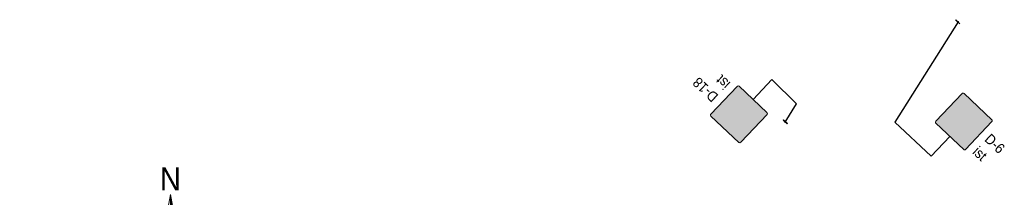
# Model space of a CAD drawing. Header units: metres. Extents: x 6420893 to 6543334, y 5684236 to 5790819.
# Tile 23 of 24: x 6421325 to 6421469, y 5790585 to 5790611. Entities that reach past the tile are written whole.
import ezdxf
from ezdxf.enums import TextEntityAlignment as Align

# ---------------------------------------------------------------- set-up
doc = ezdxf.new("R2010")
doc.units = ezdxf.units.M
doc.linetypes.add('DASHDOTX2', pattern=[2, 1, -0.5, 0, -0.5])
doc.linetypes.add('DASHED2', pattern=[0.375, 0.25, -0.125])
doc.layers.add('DR WYKUPY', color=96, linetype='DASHED2', lineweight=0)
doc.layers.add('DR_proj_oś', color=1, linetype='DASHDOTX2', lineweight=18)
for name, color, linetype in [('gaPionowe', 7, 'Continuous'), ('zzz.gaVSDodTekst', 7, 'Continuous'), ('zzz.gaVSDomyslna', 7, 'Continuous'), ('zzz.gaVSNazwa', 7, 'Continuous'), ('zzz.gaVSRamka', 7, 'Continuous'), ('zzz.gaVSStan', 7, 'Continuous'), ('zzz.gaVSWielkość', 7, 'Continuous')]:
    doc.layers.add(name, color=color, linetype=linetype)
doc.styles.add('GA-ATR-TEXT', font='arial.ttf', dxfattribs={"width": 0.9})
doc.styles.add('GA4-ATR-TEXT', font='arial.ttf', dxfattribs={"width": 0.9})
doc.styles.get("Standard").update_dxf_attribs({"font": 'arial.ttf'})
doc.dimstyles.new('GA-LEADER', dxfattribs={"dimtxt": 1, "dimasz": 1, "dimexe": 1, "dimexo": 1, "dimgap": 1, "dimtad": 1, "dimtxsty": 'Standard', "dimcen": 1, "dimadec": 0, "dimazin": 0, "dimtfac": 1, "dimtmove": 0, "dimatfit": 3, "dimfxl": 1, "dimarcsym": 0})

# ---------------------------------------------------------------- blocks, each defined once
blk = doc.blocks.new('A$C24377FCD')
at = {"layer": 'DR_proj_oś', "color": 7, "linetype": 'Continuous'}
for points in [[(3.82, 107.1), (-10.6, 27.78)], [(3.82, 107.1), (-10.6, 27.78)], [(3.82, 107.1), (3.82, 107.1)], [(3.82, 30.6), (3.82, 107.1)], [(3.82, 30.6), (3.82, 107.1)], [(18.25, 27.78), (3.82, 107.1)], [(18.25, 27.78), (3.82, 107.1)], [(4.97, 30.58), (4.97, 100.79)], [(8.03, 30.37), (8.03, 83.96)], [(-23.22, 19.4), (-72.68, 68.85)], [(-31.6, 6.77), (-72.68, 68.85)], [(-10.6, 27.78), (-72.68, 68.85)], [(-10.6, 27.78), (-72.68, 68.85)], [(-72.68, 68.85), (-31.6, 6.77)], [(18.25, 27.78), (80.33, 68.85)], [(80.33, 68.85), (18.25, 27.78)], [(30.87, 19.4), (80.33, 68.85)], [(39.25, 6.77), (80.33, 68.85)], [(39.25, 6.77), (80.33, 68.85)], [(-20.97, 21.47), (-59.89, 60.39)], [(11.09, 29.9), (11.09, 67.13)], [(28.62, 21.47), (67.54, 60.39)], [(-25.3, 17.14), (-64.22, 56.06)], [(-18.55, 23.38), (-47.1, 51.93)], [(14.15, 29.18), (14.15, 50.3)], [(26.2, 23.38), (54.75, 51.93)], [(32.95, 17.14), (71.87, 56.06)], [(-27.2, 14.72), (-55.75, 43.27)], [(-15.94, 25.1), (-34.31, 43.47)], [(23.59, 25.1), (41.96, 43.47)], [(34.85, 14.72), (63.4, 43.27)], [(-28.92, 12.11), (-47.29, 30.48)], [(-13.15, 26.63), (-21.52, 35)], [(-10.6, 27.78), (3.82, 30.6)], [(17.21, 28.18), (17.21, 33.47)], [(20.8, 26.63), (29.17, 35)], [(36.57, 12.11), (54.94, 30.48)], [(-7.65, 7.65), (3.82, 22.95)], [(-3.82, 7.65), (3.82, 22.95)], [(3.82, 22.95), (15.3, 7.65)], [(3.82, 22.95), (11.48, 7.65)], [(3.82, -7.65), (3.82, 22.95)], [(-30.46, 9.32), (-38.83, 17.69)], [(38.11, 9.32), (46.48, 17.69)], [(-31.6, 6.77), (-110.93, -7.65)], [(-31.6, 6.77), (-110.93, -7.65)], [(-33.01, 2.68), (-54.13, 2.68)], [(-32.01, 5.74), (-37.3, 5.74)], [(-26.78, -7.65), (-11.48, 3.82)], [(-26.78, -7.65), (-11.48, 0)], [(-11.48, 3.82), (3.82, -7.65)], [(-11.48, 0), (3.82, -7.65)], [(3.82, -7.65), (-7.65, 7.65)], [(3.82, -7.65), (-3.82, 7.65)], [(15.3, 7.65), (3.82, -7.65)], [(11.48, 7.65), (3.82, -7.65)], [(3.82, -7.65), (19.13, 3.82)], [(19.13, 0), (3.82, -7.65)], [(19.13, 3.82), (34.43, -7.65)], [(34.43, -7.65), (19.13, 0)], [(39.25, 6.77), (42.08, -7.65)], [(118.58, -7.65), (39.25, 6.77)], [(118.58, -7.65), (39.25, 6.77)], [(-110.93, -7.65), (-110.93, -7.65)], [(-34.43, -7.65), (-110.93, -7.65)], [(-110.93, -7.65), (-31.6, -22.07)], [(-34.43, -7.65), (-110.93, -7.65)], [(-110.93, -7.65), (-31.6, -22.07)], [(-34.41, -6.5), (-104.62, -6.5)], [(-34.19, -3.44), (-87.79, -3.44)], [(-33.73, -0.38), (-70.96, -0.38)], [(-31.6, -22.07), (-34.43, -7.65)], [(-11.48, -19.12), (-26.78, -7.65)], [(-11.48, -15.3), (-26.78, -7.65)], [(3.82, -7.65), (-26.78, -7.65)], [(3.82, -7.65), (-11.48, -19.12)], [(3.82, -7.65), (-11.48, -15.3)], [(-7.65, -22.95), (3.82, -7.65)], [(-3.82, -22.95), (3.82, -7.65)], [(19.13, -19.12), (3.82, -7.65)], [(3.82, -7.65), (15.3, -22.95)], [(3.82, -7.65), (11.48, -22.95)], [(3.82, -7.65), (3.82, -7.65)], [(3.82, -7.65), (3.82, -38.25)], [(3.82, -7.65), (3.82, -7.65)], [(3.82, -7.65), (3.82, -7.65)], [(3.82, -7.65), (3.82, -7.65)], [(19.13, -15.3), (3.82, -7.65)], [(3.82, -7.65), (34.43, -7.65)], [(34.43, -7.65), (19.13, -19.12)], [(34.43, -7.65), (19.13, -15.3)], [(39.25, -22.07), (118.58, -7.65)], [(39.25, -22.07), (118.58, -7.65)], [(42.06, -8.8), (112.27, -8.8)], [(42.08, -7.65), (118.58, -7.65)], [(42.08, -7.65), (118.58, -7.65)], [(118.58, -7.65), (118.58, -7.65)], [(40.66, -17.98), (61.78, -17.98)], [(41.38, -14.92), (78.61, -14.92)], [(41.84, -11.86), (95.44, -11.86)], [(-31.6, -22.07), (-72.68, -84.15)], [(-31.6, -22.07), (-72.68, -84.15)], [(-28.92, -27.42), (-47.29, -45.78)], [(-30.46, -24.62), (-38.83, -32.99)], [(3.82, -38.25), (-7.65, -22.95)], [(3.82, -38.25), (-3.82, -22.95)], [(15.3, -22.95), (3.82, -38.25)], [(11.48, -22.95), (3.82, -38.25)], [(36.57, -27.42), (54.94, -45.78)], [(38.11, -24.62), (46.48, -32.99)], [(39.25, -22.07), (80.33, -84.15)], [(80.33, -84.15), (39.25, -22.07)], [(39.66, -21.04), (44.95, -21.04)], [(-23.22, -34.7), (-72.68, -84.15)], [(-25.3, -32.45), (-64.22, -71.37)], [(-20.97, -36.77), (-59.89, -75.69)], [(-27.2, -30.02), (-55.75, -58.57)], [(28.62, -36.77), (67.54, -75.69)], [(30.87, -34.7), (80.33, -84.15)], [(32.95, -32.45), (71.87, -71.37)], [(34.85, -30.02), (63.4, -58.57)], [(-10.6, -43.08), (-72.68, -84.15)], [(-72.68, -84.15), (-10.6, -43.08)], [(-18.55, -38.68), (-47.1, -67.23)], [(-15.94, -40.4), (-34.31, -58.77)], [(-13.15, -41.93), (-21.52, -50.31)], [(-10.6, -43.08), (3.82, -122.4)], [(-10.6, -43.08), (3.82, -122.4)], [(-9.56, -43.48), (-9.56, -48.77)], [(-6.5, -44.48), (-6.5, -65.6)], [(-3.44, -45.21), (-3.44, -82.43)], [(-0.38, -45.67), (-0.38, -99.27)], [(2.68, -45.89), (2.68, -116.1)], [(18.25, -43.08), (3.82, -45.9)], [(3.82, -122.4), (18.25, -43.08)], [(3.82, -122.4), (18.25, -43.08)], [(3.82, -45.9), (3.82, -122.4)], [(3.82, -45.9), (3.82, -122.4)], [(18.25, -43.08), (80.33, -84.15)], [(18.25, -43.08), (80.33, -84.15)], [(20.8, -41.93), (29.17, -50.31)], [(23.59, -40.4), (41.96, -58.77)], [(26.2, -38.68), (54.75, -67.23)], [(3.82, -122.4), (3.82, -122.4)]]:
    blk.add_lwpolyline(points, dxfattribs=at)
for points in [[(18.25, 27.78, 0.096956), (3.82, 30.6)], [(-10.6, 27.78, 0.20208), (-31.6, 6.77)], [(39.25, 6.77, 0.202076), (18.25, 27.78)], [(-31.6, 6.77, 0.096954), (-34.43, -7.65)], [(39.25, -22.07, 0.096954), (42.08, -7.65)], [(-31.6, -22.07, 0.20208), (-10.6, -43.08)], [(18.25, -43.08, 0.20208), (39.25, -22.07)], [(-10.6, -43.08, 0.096954), (3.82, -45.9)]]:
    blk.add_lwpolyline(points, format="xyb", dxfattribs=at)
blk.add_circle((3.82, -7.65), 30.6, dxfattribs=at)
at = {"layer": 'DR_proj_oś', "color": 7, "linetype": 'Continuous', "style": 'GA4-ATR-TEXT', "width": 0.9}
blk.add_text('N', height=22.5, dxfattribs=at).set_placement((3.82, 104.3), align=Align.BOTTOM_CENTER)
blk.add_text('W', height=22.5, dxfattribs=at).set_placement((-119.59, -7.65), align=Align.MIDDLE_RIGHT)
blk.add_text('E', height=22.5, dxfattribs=at).set_placement((127.24, -7.65), align=Align.MIDDLE_LEFT)
blk.add_text('S', height=22.5, dxfattribs=at).set_placement((3.82, -131.06), align=Align.TOP_CENTER)
blk = doc.blocks.new('A$Ce664680c')
at = {"layer": 'DR_proj_oś', "ltscale": 1.0032, "xscale": 0.15, "yscale": 0.15, "zscale": 0.15}
blk.add_blockref('A$C24377FCD', (6422999.78, 5801236.6), dxfattribs=at)
blk = doc.blocks.new('gaVSPos')
blk.add_point((0, 0))
blk = doc.blocks.new('gaVSTVcolumn0')
at = {"color": 0, "linetype": 'ByBlock', "lineweight": -2}
for p, q in [((-400, -30), (400, -30)), ((-400, -60), (-400, -30)), ((400, -60), (-400, -60)), ((400, -30), (400, -60))]:
    blk.add_line(p, q, dxfattribs=at)
blk.add_circle((0, 0), 30, dxfattribs=at)
blk = doc.blocks.new('gaVScolumn0')
at = {"color": 0, "linetype": 'ByBlock', "lineweight": -2}
blk.add_line((0, 0), (0, 400), dxfattribs=at)
at = {"color": 7, "style": 'GA-ATR-TEXT', "width": 0.9}
blk.add_attdef('X2', text='', height=150, dxfattribs=at).set_placement((-50, 0), align=Align.BOTTOM_RIGHT)
blk = doc.blocks.new('*U741')
at = {"layer": 'zzz.gaVSDomyslna', "linetype": 'ByBlock', "true_color": 0x2e2e2e}
h = blk.add_hatch(color=250, dxfattribs=at)
edge = h.paths.add_edge_path()
edge.add_line((-280, 594), (280, 594))
edge.add_arc((280, 580), 14, 359.9997, 89.9999, ccw=False)
edge.add_line((294, 580), (294, 20))
edge.add_arc((280, 20), 14, 270.0001, 359.9997, ccw=False)
edge.add_line((280, 6), (-280, 6))
edge.add_arc((-280, 20), 14, 180.0002, 269.9998, ccw=False)
edge.add_line((-294, 20), (-294, 580))
edge.add_arc((-280, 580), 14, 89.9999, 180.0002, ccw=False)
blk = doc.blocks.new('*U742')
at = {"layer": 'zzz.gaVSDomyslna', "color": 7, "linetype": 'ByBlock', "lineweight": 0, "true_color": 0xffffff, "const_width": 6}
blk.add_lwpolyline([(280, 3), (-280, 3, -0.414214), (-297, 20), (-297, 580, -0.414214), (-280, 597), (280, 597, -0.414214), (297, 580), (297, 20, -0.414214), (280, 3, -1)], format="xyb", dxfattribs=at)
blk = doc.blocks.new('*U743')
at = {"layer": 'zzz.gaVSDomyslna', "linetype": 'ByBlock', "true_color": 0xffffff}
blk.add_hatch(color=7, dxfattribs=at).paths.add_polyline_path([(0, 484), (-279.438, 0), (279.438, 0)])
blk = doc.blocks.new('*U744')
at = {"layer": 'zzz.gaVSDomyslna', "linetype": 'ByBlock', "true_color": 0x000000}
h = blk.add_hatch(color=18, dxfattribs=at)
h.paths.add_polyline_path([(-24, 372, 1), (24, 372, 1)])
h.paths.add_polyline_path([(49.7297, 326.351), (0, 345), (-37.2973, 261.081), (-87.4155, 210.963), (-75.7601, 185.321), (-18.6486, 242.432), (-9.72973, 259.459), (0, 186.486), (-46.6216, 121.216), (-77.8378, 27.5676), (-112.5, 23.2348), (-112.5, 11.6777), (-51.0384, 0), (-18.6486, 102.568), (20.4993, 150.613), (90.969, 27.2907), (68.459, 9.13869), (68.459, 0), (93.2432, 0), (134.934, 23.8234), (57.3273, 171.982), (59.8365, 179.509), (49.7297, 223.784), (49.7297, 279.73), (74.5946, 247.095), (74.5946, 163.176), (99.4595, 177.162), (99.4595, 261.081)])
h.paths.add_polyline_path([(219.122, 83.9189), (111.876, 83.9189), (121.645, 65.2703), (228.446, 65.2703)])
h.paths.add_polyline_path([(50.0186, 83.9189), (-16.7151, 83.9189), (-22.6042, 65.2703), (60.675, 65.2703)], flags=17)
h.paths.add_polyline_path([(-66.917, 83.9189), (-219.122, 83.9189), (-228.446, 65.2703), (-73.1332, 65.2703)])
blk = doc.blocks.new('*U745')
at = {"layer": 'zzz.gaVSDomyslna', "color": 7, "linetype": 'Continuous', "lineweight": 0}
blk.add_lwpolyline([(280, 0), (-280, 0, -0.414214), (-300, 20), (-300, 580, -0.414214), (-280, 600), (280, 600, -0.414214), (300, 580), (300, 20, -0.414214)], format="xyb", close=True, dxfattribs=at)
blk = doc.blocks.new('*U740')
at = {"layer": 'zzz.gaVSDomyslna', "color": 7, "linetype": 'ByBlock', "true_color": 0xffffff}
for name, p in [('*U742', (0, 0)), ('*U743', (0, 96))]:
    blk.add_blockref(name, p, dxfattribs=at)
at = {"layer": 'zzz.gaVSDomyslna', "color": 250, "linetype": 'ByBlock', "true_color": 0x2e2e2e}
blk.add_blockref('*U741', (0, 0), dxfattribs=at)
at = {"layer": 'zzz.gaVSDomyslna', "color": 18, "linetype": 'ByBlock', "true_color": 0x000000}
blk.add_blockref('*U744', (0, 108), dxfattribs=at)
at = {"layer": 'zzz.gaVSRamka', "color": 7, "linetype": 'ByBlock'}
blk.add_blockref('*U745', (0, 0), dxfattribs=at)
blk = doc.blocks.new('*U739')
at = {"layer": 'zzz.gaVSDomyslna', "linetype": 'ByBlock'}
blk.add_blockref('*U740', (0, 0), dxfattribs=at)
at = {"layer": 'zzz.gaVSDodTekst', "linetype": 'ByBlock', "flags": 1}
blk.add_attdef('Addtext', text='', height=1, dxfattribs=at).set_placement((0, 0), align=Align.MIDDLE_LEFT)
at = {"layer": 'zzz.gaVSDomyslna', "linetype": 'ByBlock', "flags": 1}
for tag in ['Height', 'Width', 'Position', 'Route', 'ItemNo', 'ID']:
    blk.add_attdef(tag, text='', height=1, dxfattribs=at).set_placement((0, 0), align=Align.MIDDLE_LEFT)
at = {"layer": 'zzz.gaVSNazwa', "linetype": 'ByBlock', "style": 'GA-ATR-TEXT', "width": 0.9}
blk.add_attdef('Name', text='', height=150, dxfattribs=at).set_placement((400, 375), align=Align.MIDDLE_LEFT)
at = {"layer": 'zzz.gaVSStan', "linetype": 'ByBlock', "style": 'GA-ATR-TEXT', "width": 0.9}
blk.add_attdef('State', text='', height=150, dxfattribs=at).set_placement((400, 120), align=Align.MIDDLE_LEFT)
at = {"layer": 'zzz.gaVSWielkość', "linetype": 'ByBlock', "flags": 1}
blk.add_attdef('Size', text='', height=1, dxfattribs=at).set_placement((0, 0), align=Align.MIDDLE_LEFT)
blk = doc.blocks.new('*U748')
at = {"layer": 'zzz.gaVSDomyslna', "linetype": 'ByBlock', "true_color": 0x2e2e2e}
h = blk.add_hatch(color=250, dxfattribs=at)
edge = h.paths.add_edge_path()
edge.add_line((-280, 594), (280, 594))
edge.add_arc((280, 580), 14, 359.9997, 89.9999, ccw=False)
edge.add_line((294, 580), (294, 20))
edge.add_arc((280, 20), 14, 270.0001, 359.9997, ccw=False)
edge.add_line((280, 6), (-280, 6))
edge.add_arc((-280, 20), 14, 180.0002, 269.9998, ccw=False)
edge.add_line((-294, 20), (-294, 580))
edge.add_arc((-280, 580), 14, 89.9999, 180.0002, ccw=False)
blk = doc.blocks.new('*U749')
at = {"layer": 'zzz.gaVSDomyslna', "color": 7, "linetype": 'ByBlock', "lineweight": 0, "true_color": 0xffffff, "const_width": 6}
blk.add_lwpolyline([(280, 3), (-280, 3, -0.414214), (-297, 20), (-297, 580, -0.414214), (-280, 597), (280, 597, -0.414214), (297, 580), (297, 20, -0.414214), (280, 3, -1)], format="xyb", dxfattribs=at)
blk = doc.blocks.new('*U750')
at = {"layer": 'zzz.gaVSDomyslna', "linetype": 'ByBlock', "true_color": 0xffffff}
h = blk.add_hatch(color=7, dxfattribs=at)
h.paths.add_polyline_path([(168.75, 362.5, 0.414214), (86.25, 445), (-150, 445), (-150, 0), (-67.5, 0), (-67.5, 130), (86.25, 130, 0.414214), (168.75, 212.5)])
h.paths.add_polyline_path([(86.25, 219.531), (80, 212.5), (-67.5, 212.5), (-67.5, 362.5), (75, 362.5), (86.25, 349.375)], flags=16)
blk = doc.blocks.new('*U751')
at = {"layer": 'zzz.gaVSDomyslna', "color": 7, "linetype": 'Continuous', "lineweight": 0}
blk.add_lwpolyline([(280, 0), (-280, 0, -0.414214), (-300, 20), (-300, 580, -0.414214), (-280, 600), (280, 600, -0.414214), (300, 580), (300, 20, -0.414214)], format="xyb", close=True, dxfattribs=at)
blk = doc.blocks.new('*U747')
at = {"layer": 'zzz.gaVSDomyslna', "color": 7, "linetype": 'ByBlock', "true_color": 0xffffff}
for name, p in [('*U749', (0, 0)), ('*U750', (0, 80))]:
    blk.add_blockref(name, p, dxfattribs=at)
at = {"layer": 'zzz.gaVSDomyslna', "color": 250, "linetype": 'ByBlock', "true_color": 0x2e2e2e}
blk.add_blockref('*U748', (0, 0), dxfattribs=at)
at = {"layer": 'zzz.gaVSRamka', "color": 7, "linetype": 'ByBlock'}
blk.add_blockref('*U751', (0, 0), dxfattribs=at)
blk = doc.blocks.new('*U746')
at = {"layer": 'zzz.gaVSDomyslna', "linetype": 'ByBlock'}
blk.add_blockref('*U747', (0, 0), dxfattribs=at)
at = {"layer": 'zzz.gaVSDodTekst', "linetype": 'ByBlock', "flags": 1}
blk.add_attdef('Addtext', text='', height=1, dxfattribs=at).set_placement((0, 0), align=Align.MIDDLE_LEFT)
at = {"layer": 'zzz.gaVSDomyslna', "linetype": 'ByBlock', "flags": 1}
for tag in ['Height', 'Width', 'Position', 'Route', 'ItemNo', 'ID']:
    blk.add_attdef(tag, text='', height=1, dxfattribs=at).set_placement((0, 0), align=Align.MIDDLE_LEFT)
at = {"layer": 'zzz.gaVSNazwa', "linetype": 'ByBlock', "style": 'GA-ATR-TEXT', "width": 0.9}
blk.add_attdef('Name', text='', height=150, dxfattribs=at).set_placement((400, 375), align=Align.MIDDLE_LEFT)
at = {"layer": 'zzz.gaVSStan', "linetype": 'ByBlock', "style": 'GA-ATR-TEXT', "width": 0.9}
blk.add_attdef('State', text='', height=150, dxfattribs=at).set_placement((400, 120), align=Align.MIDDLE_LEFT)
at = {"layer": 'zzz.gaVSWielkość', "linetype": 'ByBlock', "flags": 1}
blk.add_attdef('Size', text='', height=1, dxfattribs=at).set_placement((0, 0), align=Align.MIDDLE_LEFT)

msp = doc.modelspace()

# ---------------------------------------------------------------- block references
at = {"layer": 'DR WYKUPY'}
msp.add_blockref('A$Ce664680c', (-1653.317, -10667.038), dxfattribs=at)
at = {"layer": 'gaPionowe', "linetype": 'ByBlock'}
for name, p, xscale, yscale, rotation in [('gaVSTVcolumn0', (6421462.195, 5790610.929, 0.06), 0.001, 0.001, 316.6383625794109), ('gaVScolumn0', (6421434.977, 5790602.447, 0.06), 0.01, 0.01, 136.587240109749), ('gaVSTVcolumn0', (6421436.922, 5790596.231, 0.06), 0.001, 0.001, 136.587240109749), ('gaVScolumn0', (6421458.246, 5790591.234, 0.06), 0.01, 0.01, 316.6383625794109)]:
    msp.add_blockref(name, p, dxfattribs=dict(at, xscale=xscale, yscale=yscale, rotation=rotation))
for p, rotation in [((6421462.195, 5790610.929, 0.06), 316.6383625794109), ((6421436.922, 5790596.231, 0.06), 136.587240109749)]:
    msp.add_blockref('gaVSPos', p, dxfattribs=dict(at, rotation=rotation))
at = {"layer": 'gaPionowe', "linetype": 'ByBlock', "xscale": 0.01, "yscale": 0.01}
for name, p, rotation, values in [('*U746', (6421432.228, 5790599.542, 0.06), 136.5870296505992, {'Name': 'D-18', 'State': 'ist'}), ('*U739', (6421460.992, 5790594.142, 0.06), 316.6381521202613, {'Name': 'D-6', 'State': 'ist'})]:
    msp.add_blockref(name, p, dxfattribs=dict(at, rotation=rotation)).add_auto_attribs(values)

# ---------------------------------------------------------------- leaders
at = {"layer": 'gaPionowe', "linetype": 'ByBlock'}
for points in [[(6421462.195, 5790610.929, 0.06), (6421452.94, 5790596.198, 0.06), (6421458.246, 5790591.234, 0.06)], [(6421436.922, 5790596.231, 0.06), (6421438.573, 5790598.894, 0.06), (6421434.977, 5790602.447, 0.06)]]:
    msp.add_leader(points, dimstyle='GA-LEADER', override={"dimasz": 0.3}, dxfattribs=at)

doc.saveas('drawing.dxf')
